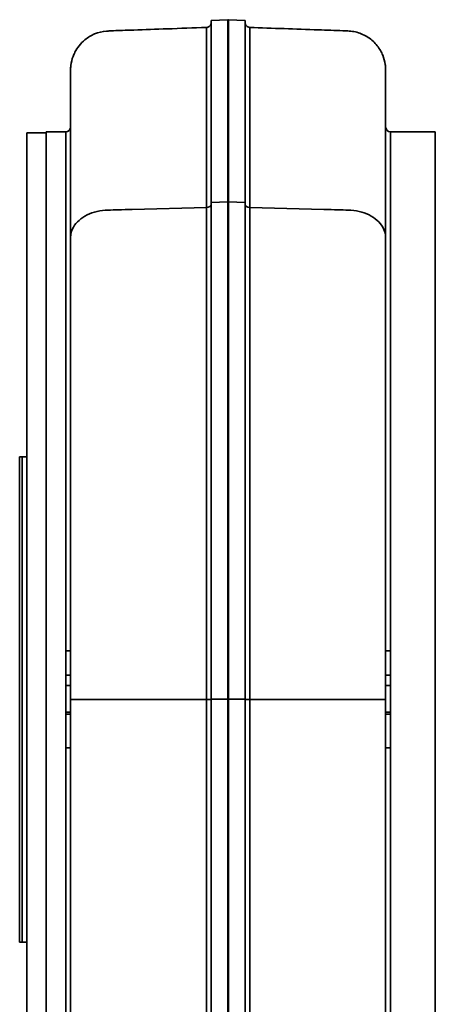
# Model space of a CAD drawing. Header units: millimetres. Extents: x 409 to 851, y 121 to 770.
# Tile 2 of 3: x 438 to 610, y 364 to 770. Entities that reach past the tile are written whole.
import ezdxf

# ---------------------------------------------------------------- set-up
doc = ezdxf.new("R2010")
doc.units = ezdxf.units.MM
doc.header["$LTSCALE"] = 3
doc.layers.add('Krawędzie widoczne(ISO)', color=7, linetype='Continuous', lineweight=35, true_color=0x262659)
doc.layers.add('Widoczne krawędzie styczne(ISO)', color=7, linetype='Continuous', lineweight=35, true_color=0x1a1a3e)

msp = doc.modelspace()

# ---------------------------------------------------------------- linework, layer by layer
at = {"layer": 'Krawędzie widoczne(ISO)'}
for p, q in [((517.1, 769.28), (524, 769.64)), ((517.1, 769.28), (517.1, 694.34)), ((524, 769.64), (524, 694.61)), ((524.2, 769.64), (524, 769.64)), ((524.2, 694.61), (524.2, 769.64)), ((531.1, 769.28), (524.2, 769.64)), ((531.1, 694.34), (531.1, 769.28)), ((441.1, 722.96), (441.1, 255.96)), ((449.1, 722.96), (441.1, 722.96)), ((449.1, 723.46), (449.1, 654.92)), ((457.1, 723.46), (449.1, 723.46)), ((609.6, 723.46), (591.1, 723.46)), ((609.6, 723.46), (609.6, 255.46)), ((517.1, 694.34), (517.1, 489.57)), ((524, 694.61), (524, 489.58)), ((524.2, 489.58), (524.2, 694.61)), ((531.1, 489.57), (531.1, 694.34)), ((589.11, 680.01), (589.11, 679.96)), ((449.1, 654.92), (449.1, 489.46)), ((438.1, 589.46), (438.1, 389.46)), ((438.1, 589.46), (439.1, 589.46)), ((439.1, 589.46), (439.1, 389.46)), ((439.1, 589.36), (439.2, 589.46)), ((439.2, 589.46), (439.2, 389.46)), ((441.1, 589.46), (439.2, 589.46)), ((457.1, 509.46), (459.1, 509.46)), ((457.1, 509.46), (457.1, 499.46)), ((591.1, 509.46), (589.11, 509.46)), ((591.1, 509.46), (591.1, 499.46)), ((457.1, 499.46), (459.1, 499.46)), ((457.1, 499.46), (457.1, 495.26)), ((591.1, 499.46), (589.11, 499.46)), ((591.1, 499.46), (591.1, 495.26)), ((457.1, 495.26), (459.1, 495.26)), ((457.1, 495.26), (457.1, 484.23)), ((591.1, 495.26), (589.11, 495.26)), ((591.1, 495.26), (591.1, 484.23)), ((449.1, 489.46), (449.1, 323.99)), ((459.1, 489.46), (459.1, 489.46)), ((459.1, 489.46), (459.1, 489.46)), ((517.1, 489.57), (517.1, 269.87)), ((524, 489.58), (524, 269.62)), ((524.2, 269.62), (524.2, 489.58)), ((531.1, 269.87), (531.1, 489.57)), ((589.11, 489.46), (589.11, 489.46)), ((589.11, 489.46), (589.11, 489.46)), ((457.1, 484.23), (457.1, 483.46)), ((457.1, 483.46), (459.1, 483.46)), ((457.1, 483.46), (457.1, 469.46)), ((591.1, 483.46), (589.11, 483.46)), ((591.1, 484.23), (591.1, 483.46)), ((591.1, 483.46), (591.1, 469.46)), ((459.1, 469.46), (457.1, 469.46)), ((589.11, 469.46), (591.1, 469.46)), ((438.1, 389.46), (439.1, 389.46)), ((439.1, 389.56), (439.2, 389.46)), ((441.1, 389.46), (439.2, 389.46))]:
    msp.add_line(p, q, dxfattribs=at)
for centre, start, end in [((457.1, 725.46), 270, 357.8222), ((591.1, 725.46), 182.1778, 270)]:
    msp.add_arc(centre, 2, start, end, dxfattribs=at)
for points, knots in [([(515.17, 766.44), (515.38, 766.44), (515.58, 766.49), (515.97, 766.62), (516.16, 766.73), (516.5, 766.99), (516.65, 767.15), (516.89, 767.51), (516.98, 767.7), (517.05, 767.99), (517.07, 768.08), (517.1, 768.25), (517.1, 768.35), (517.1, 768.44)], [0, 0, 0, 0, 0.0608562, 0.0608562, 0.123538, 0.123538, 0.1894506, 0.1894506, 0.2518073, 0.2518073, 0.2786064, 0.2786064, 0.3058986, 0.3058986, 0.3058986, 0.3058986]), ([(531.1, 768.44), (531.1, 768.36), (531.11, 768.29), (531.12, 768.15), (531.14, 768.08), (531.2, 767.77), (531.3, 767.54), (531.57, 767.14), (531.74, 766.96), (532.13, 766.68), (532.36, 766.57), (532.74, 766.47), (532.89, 766.44), (533.03, 766.44)], [0, 0, 0, 0, 0.0217953, 0.0217953, 0.0433347, 0.0433347, 0.1158436, 0.1158436, 0.1883588, 0.1883588, 0.2608047, 0.2608047, 0.3056774, 0.3056774, 0.3056774, 0.3056774]), ([(459.1, 748.74), (459.1, 748.75), (459.1, 748.75), (459.1, 748.77), (459.1, 748.77), (459.1, 748.79), (459.1, 748.8), (459.1, 748.84), (459.1, 748.88), (459.11, 749.5), (459.15, 750.13), (459.38, 752.03), (459.69, 753.31), (460.35, 755.08), (460.58, 755.62), (461.32, 757.1), (461.91, 758.04), (463.31, 759.81), (464.13, 760.65), (466.23, 762.37), (467.58, 763.18), (470.56, 764.41), (472.24, 764.82), (474.13, 764.96), (474.35, 764.97), (475.27, 765.02), (476.03, 765.06), (478.03, 765.15), (479.29, 765.19), (482.08, 765.28), (483.61, 765.34), (489.76, 765.55), (494.37, 765.71), (504.37, 766.06), (509.77, 766.25), (515.17, 766.44)], [0, 0, 0, 0, 0.289828, 0.289828, 0.31703, 0.31703, 0.324353, 0.324353, 0.33915, 0.33915, 0.571396, 0.571396, 1.071471, 1.071471, 1.294611, 1.294611, 1.638835, 1.638835, 1.993925, 1.993925, 2.45901, 2.45901, 2.964512, 2.964512, 3.028896, 3.028896, 3.261857, 3.261857, 3.637226, 3.637226, 4.09826, 4.09826, 5.481361, 5.481361, 7.102473, 7.102473, 7.102473, 7.102473]), ([(533.03, 766.44), (542.47, 766.11), (551.91, 765.78), (564.72, 765.33), (568.14, 765.24), (572.15, 765.06), (572.83, 765.03), (573.88, 764.97), (574.32, 764.95), (576.42, 764.73), (578.08, 764.28), (581.19, 762.88), (582.66, 761.91), (585.14, 759.62), (586.19, 758.26), (587.33, 756.25), (587.64, 755.59), (588.38, 753.76), (588.73, 752.49), (589.02, 750.53), (589.08, 749.86), (589.1, 749.1), (589.1, 749.02), (589.11, 748.9), (589.11, 748.86), (589.11, 748.82), (589.11, 748.8), (589.11, 748.78), (589.11, 748.78), (589.11, 748.68), (589.11, 748.76), (589.11, 748.74)], [0, 0, 0, 0, 2.832699, 2.832699, 3.845806, 3.845806, 4.054777, 4.054777, 4.182284, 4.182284, 4.68857, 4.68857, 5.206014, 5.206014, 5.714276, 5.714276, 5.966694, 5.966694, 6.468702, 6.468702, 6.725026, 6.725026, 6.757008, 6.757008, 6.771592, 6.771592, 6.779843, 6.779843, 6.789486, 6.789486, 7.099416, 7.099416, 7.099416, 7.099416]), ([(459.1, 680.03), (459.1, 681.51), (459.1, 682.98), (459.1, 686.99), (459.1, 689.48), (459.1, 695.55), (459.1, 699.05), (459.1, 711.2), (459.1, 718.91), (459.1, 731.72), (459.1, 736.88), (459.1, 744.49), (459.1, 746.98), (459.1, 748.36), (459.1, 748.55), (459.1, 748.7), (459.1, 748.73), (459.1, 748.75), (459.1, 748.75), (459.1, 748.76), (459.1, 748.76), (459.1, 748.76), (459.1, 748.76), (459.1, 748.76), (459.1, 748.76), (459.1, 748.76), (459.1, 748.76), (459.1, 748.75), (459.1, 747.34), (459.1, 744.47), (459.1, 742.26), (459.1, 739.28), (459.1, 738.54), (459.1, 737.52), (459.1, 737.24), (459.1, 736.75), (459.1, 736.54), (459.1, 736.3), (459.1, 736.28), (459.1, 736.25), (459.1, 736.24), (459.1, 736.23), (459.1, 736.23), (459.1, 736.23), (459.1, 736.23), (459.1, 736.23)], [2.032271, 2.032271, 2.032271, 2.032271, 2.695119, 2.695119, 3.864383, 3.864383, 5.61882, 5.61882, 10.267067, 10.267067, 14.885126, 14.885126, 19.495763, 19.495763, 20.643515, 20.643515, 21.073836, 21.073836, 21.235201, 21.235201, 21.295713, 21.295713, 21.310145, 21.310145, 21.317362, 21.317362, 21.319166, 21.319166, 21.550104, 21.550104, 22.244065, 22.244065, 22.471452, 22.471452, 22.556702, 22.556702, 22.620639, 22.620639, 22.627855, 22.627855, 22.629659, 22.629659, 22.63011, 22.63011, 22.630336, 22.630336, 22.630336, 22.630336]), ([(459.1, 748.72), (459.1, 748.73), (459.1, 748.73), (459.1, 748.74), (459.1, 748.74), (459.1, 748.74)], [0.2540854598, 0.2540854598, 0.2540854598, 0.2540854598, 0.2542098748, 0.2542098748, 0.2542647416, 0.2542647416, 0.2542647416, 0.2542647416]), ([(589.1, 736.23), (589.1, 736.23), (589.1, 736.24), (589.1, 736.26), (589.1, 736.27), (589.1, 736.31), (589.1, 736.34), (589.1, 736.51), (589.1, 736.66), (589.1, 739.29), (589.1, 741.72), (589.1, 744.89), (589.11, 746.05), (589.11, 747.78), (589.11, 748.75), (589.11, 748.76), (589.11, 748.76), (589.11, 748.76), (589.11, 748.76), (589.11, 748.76), (589.11, 748.76), (589.11, 748.76), (589.11, 748.75), (589.11, 748.7), (589.11, 748.57), (589.11, 747.5), (589.11, 745.26), (589.11, 738.15), (589.11, 733.23), (589.11, 720.89), (589.11, 713.4), (589.11, 700.09), (589.11, 695.05), (589.11, 687.92), (589.11, 686.11), (589.11, 683.03), (589.11, 681.78), (589.11, 680.36), (589.11, 680.19), (589.11, 680.03)], [0, 0, 0, 0, 0.001953, 0.001953, 0.005859, 0.005859, 0.013672, 0.013672, 0.059313, 0.059313, 0.811252, 0.811252, 1.061418, 1.061418, 1.311584, 1.311584, 1.31549, 1.31549, 1.323303, 1.323303, 1.343468, 1.343468, 1.55857, 1.55857, 2.706036, 2.706036, 7.316098, 7.316098, 11.933719, 11.933719, 16.581028, 16.581028, 19.115079, 19.115079, 19.958925, 19.958925, 20.521446, 20.521446, 20.595593, 20.595593, 20.595593, 20.595593]), ([(589.11, 748.72), (589.11, 748.73), (589.11, 748.73), (589.11, 748.74), (589.11, 748.74), (589.11, 748.74)], [0.2540854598, 0.2540854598, 0.2540854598, 0.2540854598, 0.2542098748, 0.2542098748, 0.2542647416, 0.2542647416, 0.2542647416, 0.2542647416]), ([(459.1, 679.95), (459.11, 680.6), (459.12, 681.25), (459.12, 682.13), (459.13, 682.37), (459.13, 682.7), (459.13, 682.79), (459.13, 682.92), (459.13, 682.95), (459.13, 682.99), (459.13, 683), (459.13, 683), (459.13, 683), (459.13, 683), (459.13, 683), (459.13, 683)], [0, 0, 0, 0, 0.288647, 0.288647, 0.3968883, 0.3968883, 0.4374787, 0.4374787, 0.4519109, 0.4519109, 0.4555189, 0.4555189, 0.4555753, 0.4555753, 0.4556039, 0.4556039, 0.4556039, 0.4556039]), ([(589.08, 683), (589.08, 683), (589.08, 683), (589.08, 683), (589.08, 683), (589.08, 683), (589.08, 682.99), (589.08, 682.97), (589.08, 682.95), (589.08, 682.9), (589.08, 682.87), (589.08, 682.57), (589.08, 682.31), (589.09, 681.36), (589.1, 680.66), (589.11, 679.95)], [22.17207, 22.17207, 22.17207, 22.17207, 22.172101, 22.172101, 22.1725892, 22.1725892, 22.1745424, 22.1745424, 22.1823549, 22.1823549, 22.1979799, 22.1979799, 22.3151676, 22.3151676, 22.6276728, 22.6276728, 22.6276728, 22.6276728]), ([(459.1, 675.2), (459.1, 675.2), (459.1, 675.2), (459.1, 675.21), (459.1, 675.25), (459.1, 675.37), (459.1, 675.49), (459.1, 675.83), (459.1, 676.08), (459.1, 676.71), (459.1, 677.1), (459.1, 678.07), (459.1, 678.66), (459.1, 679.5), (459.1, 679.75), (459.1, 680.01)], [1.2753412, 1.2753412, 1.2753412, 1.2753412, 1.2795733, 1.2795733, 1.3090407, 1.3090407, 1.3671596, 1.3671596, 1.4827584, 1.4827584, 1.6559604, 1.6559604, 1.9157394, 1.9157394, 2.0295171, 2.0295171, 2.0295171, 2.0295171]), ([(459.1, 489.58), (459.1, 489.62), (459.1, 489.65), (459.1, 489.79), (459.1, 489.9), (459.1, 490.21), (459.1, 490.42), (459.1, 491.13), (459.1, 491.63), (459.1, 492.9), (459.1, 493.66), (459.1, 495.56), (459.1, 496.7), (459.1, 499.55), (459.1, 501.26), (459.1, 508.09), (459.1, 513.21), (459.1, 525.96), (459.1, 533.58), (459.1, 556.57), (459.1, 571.8), (459.1, 601.02), (459.1, 615.14), (459.1, 641.78), (459.1, 654.42), (459.1, 670.84), (459.1, 675.44), (459.1, 679.87)], [0.015866, 0.015866, 0.015866, 0.015866, 0.028047, 0.028047, 0.062258, 0.062258, 0.124784, 0.124784, 0.277132, 0.277132, 0.50538, 0.50538, 0.847728, 0.847728, 1.361261, 1.361261, 2.902361, 2.902361, 5.215185, 5.215185, 9.950973, 9.950973, 14.659996, 14.659996, 19.360025, 19.360025, 21.269244, 21.269244, 21.269244, 21.269244]), ([(589.11, 679.87), (589.11, 669.07), (589.11, 657.25), (589.11, 632.03), (589.11, 618.53), (589.11, 590.4), (589.11, 575.66), (589.11, 545.53), (589.11, 530.02), (589.11, 510.27), (589.11, 506.1), (589.11, 499.85), (589.11, 497.77), (589.11, 494.64), (589.11, 493.6), (589.11, 492.04), (589.11, 491.52), (589.11, 490.74), (589.11, 490.47), (589.11, 490.08), (589.11, 489.95), (589.11, 489.74), (589.11, 489.66), (589.11, 489.58)], [0, 0, 0, 0, 4.655563, 4.655563, 9.346755, 9.346755, 14.046536, 14.046536, 18.754066, 18.754066, 20.006672, 20.006672, 20.632833, 20.632833, 20.945612, 20.945612, 21.102275, 21.102275, 21.18149, 21.18149, 21.222203, 21.222203, 21.248938, 21.248938, 21.248938, 21.248938]), ([(459.1, 509.46), (459.1, 508.76), (459.1, 508.06), (459.1, 506.66), (459.1, 505.96), (459.1, 505.26)], [-0.6561275, -0.6561275, -0.6561275, -0.6561275, -0.3280914, -0.3280914, -0.0000645, -0.0000645, -0.0000645, -0.0000645]), ([(459.1, 509.46), (459.1, 507.79), (459.1, 506.12), (459.1, 502.79), (459.1, 501.12), (459.1, 499.46)], [-1.000125, -1.000125, -1.000125, -1.000125, -0.500125, -0.500125, -0.000125, -0.000125, -0.000125, -0.000125]), ([(589.1, 505.26), (589.1, 505.96), (589.1, 506.66), (589.1, 508.06), (589.1, 508.76), (589.1, 509.46)], [-0.6561668, -0.6561668, -0.6561668, -0.6561668, -0.3281056, -0.3281056, -0.0000351, -0.0000351, -0.0000351, -0.0000351]), ([(589.11, 499.46), (589.11, 501.12), (589.11, 502.79), (589.11, 506.12), (589.11, 507.79), (589.11, 509.46)], [-1.000129, -1.000129, -1.000129, -1.000129, -0.500129, -0.500129, -0.000129, -0.000129, -0.000129, -0.000129]), ([(459.1, 505.26), (459.1, 505.15), (459.1, 505.07), (459.1, 504.94), (459.1, 504.91), (459.1, 504.91)], [0.0000645, 0.0000645, 0.0000645, 0.0000645, 0.0484172, 0.0484172, 0.1045412, 0.1045412, 0.1045412, 0.1045412]), ([(459.1, 499.46), (459.1, 498.76), (459.1, 498.06), (459.1, 496.66), (459.1, 495.96), (459.1, 495.26)], [-0.5465776, -0.5465776, -0.5465776, -0.5465776, -0.2733379, -0.2733379, -0.0000902, -0.0000902, -0.0000902, -0.0000902]), ([(589.11, 495.26), (589.11, 495.96), (589.11, 496.66), (589.11, 498.06), (589.11, 498.76), (589.11, 499.46)], [-0.5466668, -0.5466668, -0.5466668, -0.5466668, -0.2733916, -0.2733916, -0.0001246, -0.0001246, -0.0001246, -0.0001246]), ([(459.1, 489.46), (459.1, 489.58), (459.1, 489.7), (459.1, 489.87), (459.1, 489.92), (459.1, 489.98), (459.1, 490), (459.1, 490.01), (459.1, 490.02), (459.1, 490.03), (459.1, 490.03), (459.1, 490.03), (459.1, 490.03), (459.1, 490.03)], [0, 0, 0, 0, 0.03675695, 0.03675695, 0.05145972, 0.05145972, 0.05513542, 0.05513542, 0.05697326, 0.05697326, 0.05708813, 0.05708813, 0.05714583, 0.05714583, 0.05714583, 0.05714583]), ([(459.1, 288.68), (459.1, 288.92), (459.1, 289.15), (459.1, 289.72), (459.1, 290.05), (459.1, 290.88), (459.1, 291.36), (459.1, 292.57), (459.1, 293.29), (459.1, 295.09), (459.1, 296.18), (459.1, 298.91), (459.1, 300.56), (459.1, 307.23), (459.1, 312.38), (459.1, 330.72), (459.1, 344.67), (459.1, 373.52), (459.1, 388.52), (459.1, 419.17), (459.1, 434.93), (459.1, 463.61), (459.1, 476.56), (459.1, 489.46)], [0, 0, 0, 0, 0.07986, 0.07986, 0.209461, 0.209461, 0.403601, 0.403601, 0.694766, 0.694766, 1.131516, 1.131516, 1.786668, 1.786668, 3.753109, 3.753109, 8.617738, 8.617738, 13.421373, 13.421373, 18.215087, 18.215087, 22.086183, 22.086183, 22.086183, 22.086183]), ([(589.1, 490.03), (589.1, 490.03), (589.11, 489.77), (589.11, 489.58), (589.11, 489.52), (589.11, 489.46)], [0.27820558, 0.27820558, 0.27820558, 0.27820558, 0.31504732, 0.31504732, 0.3336725, 0.3336725, 0.3336725, 0.3336725]), ([(589.11, 489.46), (589.11, 473.66), (589.11, 457.78), (589.11, 426.41), (589.11, 410.81), (589.11, 380.55), (589.11, 365.79), (589.11, 337.61), (589.11, 324.11), (589.11, 307.58), (589.11, 303.74), (589.11, 298.1), (589.11, 296.24), (589.11, 293.47), (589.11, 292.55), (589.11, 291.16), (589.11, 290.7), (589.11, 289.74), (589.11, 289.25), (589.11, 288.68)], [0, 0, 0, 0, 4.740627, 4.740627, 9.518557, 9.518557, 14.307127, 14.307127, 19.104169, 19.104169, 20.592733, 20.592733, 21.337705, 21.337705, 21.70997, 21.70997, 21.896174, 21.896174, 22.08381, 22.08381, 22.08381, 22.08381])]:
    msp.add_open_spline(points, degree=3, knots=knots, dxfattribs=at)
for points in [[(459.1, 679.87), (459.1, 679.9), (459.1, 679.93), (459.1, 679.95)], [(589.11, 679.87), (589.11, 679.9), (589.11, 679.93), (589.11, 679.95)], [(589.11, 489.46), (589.11, 489.46), (589.11, 489.46), (589.11, 489.46)]]:
    msp.add_open_spline(points, degree=3, dxfattribs=at)
at = {"layer": 'Widoczne krawędzie styczne(ISO)'}
for p, q in [((457.1, 509.46), (457.1, 723.46)), ((591.1, 509.46), (591.1, 723.46)), ((524, 694.61), (517.1, 694.34)), ((524.2, 694.61), (524, 694.61)), ((531.1, 694.34), (524.2, 694.61)), ((484.58, 691.42), (515.17, 692.18)), ((563.63, 691.42), (533.03, 692.18)), ((524, 489.58), (517.1, 489.57)), ((524.2, 489.58), (524, 489.58)), ((531.1, 489.57), (524.2, 489.58)), ((457.1, 484.23), (459.1, 484.23)), ((591.1, 484.23), (589.11, 484.23)), ((457.1, 255.46), (457.1, 469.46)), ((591.1, 255.46), (591.1, 469.46))]:
    msp.add_line(p, q, dxfattribs=at)
for centre, major_axis, start_param, end_param in [((515.1, 693.65), (2, 0), 4.747261, 6.283185), ((533.1, 693.65), (-2, 0), 0, 1.535924)]:
    msp.add_ellipse(centre, major_axis=major_axis, ratio=0.737784, start_param=start_param, end_param=end_param, dxfattribs=at)
for points, knots in [([(515.17, 766.44), (515.17, 766.44), (515.17, 764.72), (515.17, 754.57), (515.17, 731.44), (515.17, 706.42), (515.17, 692.18)], [-21.019649, -21.019649, -21.019649, -21.019649, -17.523565, -12.744411, -6.372206, 0, 0, 0, 0]), ([(533.03, 692.18), (533.03, 702.86), (533.03, 712.56), (533.03, 721.16), (533.03, 724.17), (533.03, 727.05), (533.03, 729.78), (533.03, 734.86), (533.03, 739.44), (533.03, 743.52), (533.03, 747.82), (533.03, 751.54), (533.03, 754.66), (533.03, 757.6), (533.03, 760), (533.03, 761.85), (533.03, 763.78), (533.03, 765.12), (533.03, 765.83), (533.03, 766.23), (533.03, 766.44), (533.03, 766.44)], [-22.302583, -22.302583, -22.302583, -22.302583, -17.523458, -17.523458, -17.523458, -15.850299, -15.850299, -15.850299, -12.744333, -12.744333, -12.744333, -9.462144, -9.462144, -9.462144, -6.372167, -6.372167, -6.372167, -3.138019, -3.138019, -3.138019, -1.282923, -1.282923, -1.282923, -1.282923]), ([(459.1, 679.95), (459.12, 681.39), (459.52, 682.82), (461.45, 686.15), (465.44, 689.67), (471.49, 691.1), (475.93, 691.21), (477.31, 691.24), (480.66, 691.33), (482.62, 691.37), (484.58, 691.42)], [0.3234803, 0.3234803, 0.3234803, 0.3234803, 0.379089, 0.379089, 0.4629924, 0.5468959, 0.5468959, 0.584831, 0.584831, 0.6386634, 0.6386634, 0.6386634, 0.6386634]), ([(515.17, 692.18), (515.17, 681.12), (515.17, 656.93), (515.17, 610.92), (515.17, 554.71), (515.17, 511.28), (515.17, 489.46)], [-23.087149, -23.087149, -23.087149, -23.087149, -18.139903, -13.192657, -6.596328, 0, 0, 0, 0]), ([(533.03, 489.46), (533.03, 511.28), (533.03, 554.71), (533.03, 610.92), (533.03, 656.93), (533.03, 681.12), (533.03, 692.18)], [-23.087149, -23.087149, -23.087149, -23.087149, -16.490912, -9.894547, -4.947273, 0, 0, 0, 0]), ([(589.11, 679.95), (589.09, 681.39), (588.68, 682.82), (586.76, 686.15), (582.77, 689.67), (576.72, 691.1), (572.28, 691.21), (570.9, 691.24), (567.55, 691.33), (565.59, 691.37), (563.63, 691.42)], [0.3234803, 0.3234803, 0.3234803, 0.3234803, 0.379089, 0.379089, 0.4629924, 0.5468959, 0.5468959, 0.584831, 0.584831, 0.6386634, 0.6386634, 0.6386634, 0.6386634]), ([(459.1, 489.46), (459.1, 489.46), (459.52, 489.46), (460.32, 489.46), (460.79, 489.46), (461.41, 489.46), (462.14, 489.46), (463.2, 489.46), (464.5, 489.46), (465.98, 489.46), (467.24, 489.46), (468.63, 489.46), (470.1, 489.46), (471.1, 489.46), (472.13, 489.46), (473.17, 489.46)], [0.3791958, 0.3791958, 0.3791958, 0.3791958, 0.4314496, 0.4314496, 0.4314496, 0.4629989, 0.4629989, 0.4629989, 0.5081403, 0.5081403, 0.5081403, 0.5469023, 0.5469023, 0.5469023, 0.573237, 0.573237, 0.573237, 0.573237]), ([(473.17, 489.46), (473.62, 489.46), (474.08, 489.46), (474.55, 489.46), (475.94, 489.46), (477.33, 489.46), (478.73, 489.46), (490.88, 489.46), (503.02, 489.46), (515.17, 489.46)], [0.573237, 0.573237, 0.573237, 0.573237, 0.5848272, 0.5848272, 0.5848272, 0.6198417, 0.6198417, 0.6198417, 0.9251878, 0.9251878, 0.9251878, 0.9251878]), ([(515.17, 489.46), (515.76, 489.46), (516.33, 489.47), (516.69, 489.49), (516.95, 489.51), (517.1, 489.53), (517.1, 489.55)], [0, 0, 0, 0, 0.571429, 0.571429, 0.571429, 1, 1, 1, 1]), ([(515.17, 489.46), (515.17, 472.51), (515.17, 438.47), (515.17, 382.93), (515.17, 325.41), (515.17, 288.6), (515.17, 271.89)], [-23.91548, -23.91548, -23.91548, -23.91548, -18.790834, -13.666061, -6.833031, 0, 0, 0, 0]), ([(533.03, 489.46), (532.45, 489.46), (531.88, 489.47), (531.52, 489.49), (531.25, 489.51), (531.1, 489.53), (531.1, 489.55)], [0, 0, 0, 0, 0.571429, 0.571429, 0.571429, 1, 1, 1, 1]), ([(533.03, 271.89), (533.03, 288.6), (533.03, 325.41), (533.03, 382.93), (533.03, 438.47), (533.03, 472.51), (533.03, 489.46)], [-23.91548, -23.91548, -23.91548, -23.91548, -17.082485, -10.249491, -5.124746, 0, 0, 0, 0]), ([(575.04, 489.46), (574.58, 489.46), (574.12, 489.46), (573.66, 489.46), (572.27, 489.46), (570.88, 489.46), (569.48, 489.46), (557.33, 489.46), (545.18, 489.46), (533.03, 489.46)], [0.573237, 0.573237, 0.573237, 0.573237, 0.5848272, 0.5848272, 0.5848272, 0.6198417, 0.6198417, 0.6198417, 0.9251877, 0.9251877, 0.9251877, 0.9251877]), ([(589.11, 489.46), (589.11, 489.46), (588.68, 489.46), (587.89, 489.46), (587.42, 489.46), (586.8, 489.46), (586.07, 489.46), (585.01, 489.46), (583.71, 489.46), (582.23, 489.46), (580.97, 489.46), (579.58, 489.46), (578.11, 489.46), (577.11, 489.46), (576.08, 489.46), (575.04, 489.46)], [0.3791958, 0.3791958, 0.3791958, 0.3791958, 0.4314496, 0.4314496, 0.4314496, 0.4629989, 0.4629989, 0.4629989, 0.5081403, 0.5081403, 0.5081403, 0.5469023, 0.5469023, 0.5469023, 0.573237, 0.573237, 0.573237, 0.573237])]:
    msp.add_open_spline(points, degree=3, knots=knots, dxfattribs=at)

doc.saveas('drawing.dxf')
